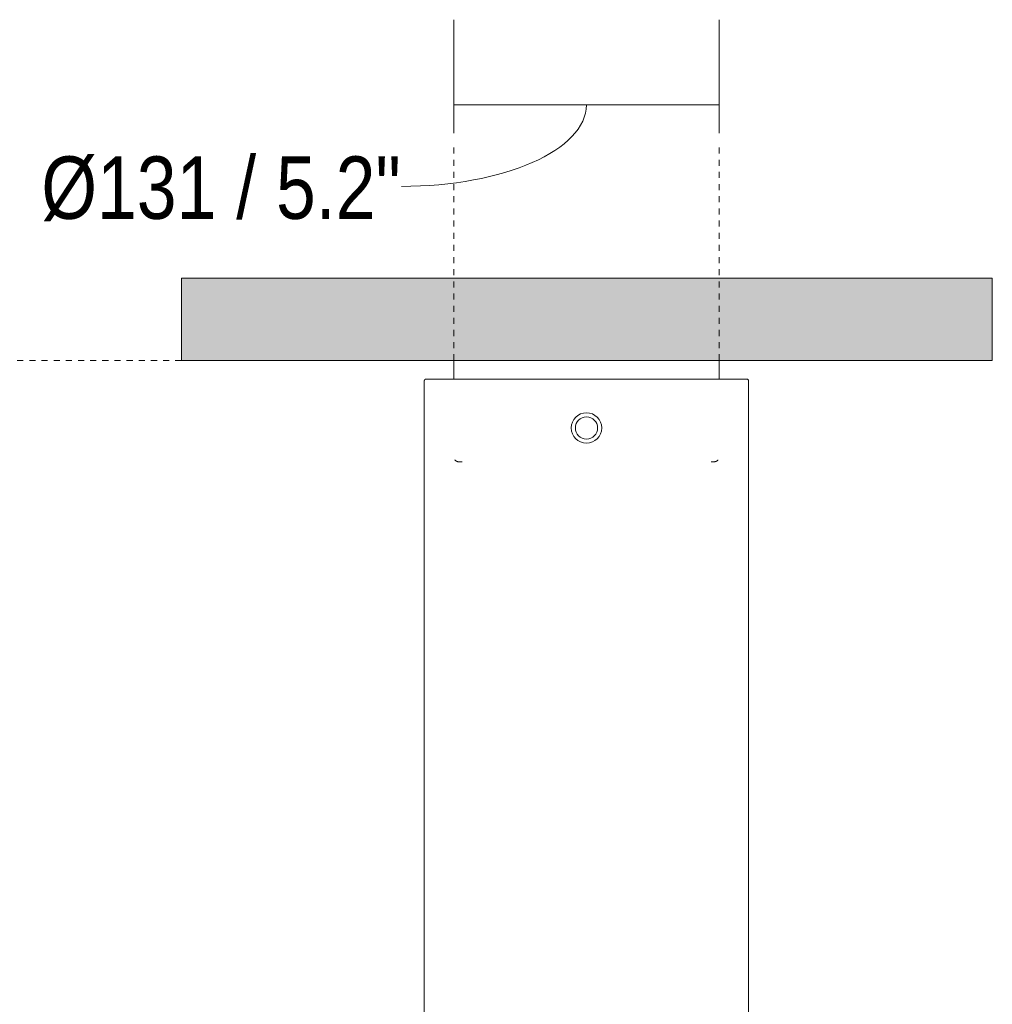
# Model space of a CAD drawing. Header units: millimetres. Extents: x 5770 to 11194, y -2990 to 7544.
# Tile 8 of 10: x 6315 to 6795, y 1682 to 2168. Entities that reach past the tile are written whole.
import ezdxf

# ---------------------------------------------------------------- set-up
doc = ezdxf.new("R2010")
doc.units = ezdxf.units.MM
doc.linetypes.add('Dash', pattern=[6, 3, -3])
doc.layers.add('A-ANNO-DIMS', color=7, linetype='Dash', lineweight=9, true_color=0xd2d2d2)
for name, color, linetype, lineweight in [('A-ANNO-DIMS-14', 7, 'Continuous', 9), ('A-CLNG', 7, 'Continuous', 9), ('E-LITE-EQPM', 7, 'Continuous', 20)]:
    doc.layers.add(name, color=color, linetype=linetype, lineweight=lineweight)
doc.styles.add('Arial Narrow', font='ARIALN.TTF', dxfattribs={"height": 30.8})
doc.dimstyles.new('FARO_-_2_2mm_Arial_Narrow_mm_Inch_Left', dxfattribs={"dimscale": 304.8, "dimtxt": 31.521674, "dimasz": 0, "dimexe": 0.137795, "dimexo": 0.0625, "dimgap": 0.022966, "dimtad": 1, "dimdec": 0, "dimzin": 0, "dimdsep": 46, "dimtxsty": 'Arial Narrow', "dimblk1": 'NONE', "dimblk2": 'NONE', "dimsah": 1, "dimcen": 0.09, "dimadec": 0, "dimazin": 0, "dimtfac": 1, "dimtdec": 4, "dimtix": 1, "dimtmove": 1, "dimatfit": 3, "dimfxl": 0.045932, "dimfxlon": 1, "dimtvp": 1, "dimtolj": 1, "dimtzin": 0, "dimarcsym": 2})

# ---------------------------------------------------------------- blocks, each defined once
blk = doc.blocks.new('32060-10 - 32060 TUBEFAN Matt black ceiling fan with DC motor-512121-Alzado_PDF')
at = {"layer": 'E-LITE-EQPM'}
for p, q in [((6529.26, 2000), (6529.26, 1990.8)), ((6660.26, 1990.8), (6660.26, 2000)), ((6514.76, 1989.83), (6514.76, 1595.91)), ((6674.76, 1595.91), (6674.76, 1989.83))]:
    blk.add_line(p, q, dxfattribs=at)
at = {"layer": 'E-LITE-EQPM', "flags": 128}
for points in [[(6514.76, 1989.83), (6514.76, 1989.87), (6514.76, 1989.91), (6514.76, 1989.95), (6514.77, 1989.99), (6514.78, 1990.02), (6514.79, 1990.06), (6514.8, 1990.1), (6514.81, 1990.14), (6514.82, 1990.17), (6514.83, 1990.21), (6514.85, 1990.25), (6514.87, 1990.28), (6514.89, 1990.31), (6514.91, 1990.35), (6514.93, 1990.38), (6514.95, 1990.41), (6514.97, 1990.44), (6515, 1990.47), (6515.03, 1990.5), (6515.05, 1990.53), (6515.08, 1990.56), (6515.11, 1990.58), (6515.14, 1990.61), (6515.17, 1990.63), (6515.21, 1990.65), (6515.24, 1990.67), (6515.27, 1990.69), (6515.31, 1990.71), (6515.34, 1990.72), (6515.38, 1990.74), (6515.41, 1990.75), (6515.45, 1990.76), (6515.49, 1990.77), (6515.53, 1990.78), (6515.57, 1990.79), (6515.6, 1990.8), (6515.64, 1990.8), (6515.68, 1990.8), (6515.72, 1990.8), (6515.73, 1990.8)], [(6594.76, 1990.8), (6591.6, 1990.8), (6588.44, 1990.8), (6585.3, 1990.8), (6582.17, 1990.8), (6579.06, 1990.8), (6575.97, 1990.8), (6572.92, 1990.8), (6569.9, 1990.8), (6566.92, 1990.8), (6563.98, 1990.8), (6561.1, 1990.8), (6558.26, 1990.8), (6555.49, 1990.8), (6552.78, 1990.8), (6550.14, 1990.8), (6547.56, 1990.8), (6545.07, 1990.8), (6542.65, 1990.8), (6540.31, 1990.8), (6538.07, 1990.8), (6535.91, 1990.8), (6533.85, 1990.8), (6531.88, 1990.8), (6530.02, 1990.8), (6528.26, 1990.8), (6526.6, 1990.8), (6525.06, 1990.8), (6523.63, 1990.8), (6522.31, 1990.8), (6521.1, 1990.8), (6520.02, 1990.8), (6519.05, 1990.8), (6518.2, 1990.8), (6517.48, 1990.8), (6516.88, 1990.8), (6516.41, 1990.8), (6516.06, 1990.8), (6515.83, 1990.8), (6515.74, 1990.8), (6515.73, 1990.8)], [(6515.73, 1990.8), (6515.79, 1990.8), (6515.98, 1990.8), (6516.3, 1990.8), (6516.74, 1990.8), (6517.31, 1990.8), (6518, 1990.8), (6518.81, 1990.8), (6519.74, 1990.8), (6520.8, 1990.8), (6521.97, 1990.8), (6523.26, 1990.8), (6524.66, 1990.8), (6526.18, 1990.8), (6527.8, 1990.8), (6529.26, 1990.8)], [(6673.78, 1990.8), (6673.72, 1990.8), (6673.53, 1990.8), (6673.22, 1990.8), (6672.77, 1990.8), (6672.21, 1990.8), (6671.52, 1990.8), (6670.71, 1990.8), (6669.77, 1990.8), (6668.72, 1990.8), (6667.55, 1990.8), (6666.26, 1990.8), (6664.85, 1990.8), (6663.34, 1990.8), (6661.71, 1990.8), (6659.98, 1990.8), (6658.14, 1990.8), (6656.21, 1990.8), (6654.17, 1990.8), (6652.04, 1990.8), (6649.82, 1990.8), (6647.5, 1990.8), (6645.11, 1990.8), (6642.63, 1990.8), (6640.08, 1990.8), (6637.46, 1990.8), (6634.76, 1990.8), (6632, 1990.8), (6629.19, 1990.8), (6626.32, 1990.8), (6623.39, 1990.8), (6620.42, 1990.8), (6617.42, 1990.8), (6614.37, 1990.8), (6611.29, 1990.8), (6608.19, 1990.8), (6605.06, 1990.8), (6601.92, 1990.8), (6598.77, 1990.8), (6595.61, 1990.8), (6594.76, 1990.8)], [(6660.26, 1990.8), (6661.26, 1990.8), (6662.91, 1990.8), (6664.45, 1990.8), (6665.89, 1990.8), (6667.21, 1990.8), (6668.41, 1990.8), (6669.5, 1990.8), (6670.47, 1990.8), (6671.31, 1990.8), (6672.03, 1990.8), (6672.63, 1990.8), (6673.11, 1990.8), (6673.46, 1990.8), (6673.68, 1990.8), (6673.78, 1990.8), (6673.78, 1990.8)], [(6673.78, 1990.8), (6673.82, 1990.8), (6673.86, 1990.8), (6673.9, 1990.8), (6673.94, 1990.79), (6673.98, 1990.79), (6674.01, 1990.78), (6674.05, 1990.77), (6674.09, 1990.76), (6674.13, 1990.74), (6674.16, 1990.73), (6674.2, 1990.71), (6674.23, 1990.69), (6674.27, 1990.68), (6674.3, 1990.66), (6674.33, 1990.63), (6674.36, 1990.61), (6674.4, 1990.59), (6674.43, 1990.56), (6674.45, 1990.54), (6674.48, 1990.51), (6674.51, 1990.48), (6674.53, 1990.45), (6674.56, 1990.42), (6674.58, 1990.39), (6674.6, 1990.36), (6674.62, 1990.32), (6674.64, 1990.29), (6674.66, 1990.26), (6674.68, 1990.22), (6674.69, 1990.18), (6674.7, 1990.15), (6674.72, 1990.11), (6674.73, 1990.07), (6674.74, 1990.03), (6674.74, 1990), (6674.75, 1989.96), (6674.75, 1989.92), (6674.76, 1989.88), (6674.76, 1989.84), (6674.76, 1989.83)], [(6531.83, 1950), (6531.73, 1950), (6531.63, 1950.01), (6531.52, 1950.02), (6531.42, 1950.03), (6531.32, 1950.05), (6531.22, 1950.07), (6531.12, 1950.1), (6531.02, 1950.13), (6530.93, 1950.17), (6530.83, 1950.2), (6530.74, 1950.25), (6530.64, 1950.29), (6530.55, 1950.34), (6530.46, 1950.39), (6530.38, 1950.45), (6530.29, 1950.51), (6530.21, 1950.57), (6530.13, 1950.64), (6530.06, 1950.71), (6529.98, 1950.78), (6529.91, 1950.86), (6529.85, 1950.93)], [(6532.37, 1950), (6532.09, 1950), (6531.91, 1950), (6531.84, 1950), (6531.83, 1950)], [(6531.83, 1950), (6531.88, 1950), (6532.03, 1950), (6532.28, 1950), (6532.64, 1950), (6533.09, 1950), (6533.37, 1950)], [(6656.29, 1950), (6656.77, 1950), (6657.14, 1950), (6657.42, 1950), (6657.6, 1950), (6657.68, 1950), (6657.68, 1950)], [(6657.68, 1950), (6657.63, 1950), (6657.48, 1950), (6657.23, 1950), (6657.05, 1950)], [(6659.62, 1950.88), (6659.55, 1950.8), (6659.48, 1950.73), (6659.4, 1950.66), (6659.32, 1950.59), (6659.24, 1950.53), (6659.16, 1950.47), (6659.07, 1950.41), (6658.99, 1950.35), (6658.9, 1950.3), (6658.8, 1950.26), (6658.71, 1950.21), (6658.62, 1950.18), (6658.52, 1950.14), (6658.42, 1950.11), (6658.32, 1950.08), (6658.22, 1950.06), (6658.12, 1950.04), (6658.02, 1950.02), (6657.92, 1950.01), (6657.81, 1950), (6657.71, 1950), (6657.68, 1950)]]:
    blk.add_lwpolyline(points, dxfattribs=at)
at = {"layer": 'E-LITE-EQPM'}
for radius, start, end in [(7.5, 90, 270), (5.48, 90, 270), (7.5, 270, 90), (5.48, 270, 90)]:
    blk.add_arc((6594.76, 1966.68), radius, start, end, dxfattribs=at)
blk = doc.blocks.new('DIMBLOCK1-Alzado_PDF')
at = {"layer": 'A-ANNO-DIMS-14', "color": 251, "true_color": 0x5b5b5b, "transparency": 16777216}
for p, q in [((6529.26, 2112.07), (6529.26, 2168.07)), ((6660.26, 2112.07), (6660.26, 2168.07)), ((6529.26, 2126.07), (6660.26, 2126.07)), ((6529.26, 2126.07), (6529.26, 2112.07)), ((6660.26, 2126.07), (6660.26, 2112.07))]:
    blk.add_line(p, q, dxfattribs=at)
blk.add_ellipse((6503.49, 2126.07), major_axis=(91.27, 0), ratio=0.440795, start_param=4.712389, end_param=6.283185, dxfattribs=at)
at = {"layer": 'A-ANNO-DIMS-14', "color": 0, "transparency": 16777216, "insert": (6325.87, 2100.63), "char_height": 30.8, "width": 213.1466, "attachment_point": 1, "line_spacing_factor": 0.974696, "style": 'Arial Narrow'}
blk.add_mtext('Ø131 / 5.2"', dxfattribs=at)
blk = doc.blocks.new('_None')

msp = doc.modelspace()

# ---------------------------------------------------------------- hatches: boundary and pattern name
at = {"layer": 'A-CLNG', "true_color": 0xe8e8e8}
msp.add_hatch(color=254, dxfattribs=at).paths.add_polyline_path([(6597.96, 2000), (6794.95, 2000), (6794.95, 2040.5), (6394.95, 2040.5), (6394.95, 2000), (6591.75, 2000)])

# ---------------------------------------------------------------- linework, layer by layer
at = {"layer": 'A-ANNO-DIMS'}
for p, q in [((6529.26, 2000), (6529.26, 2107.92)), ((6660.26, 2000), (6660.26, 2107.92)), ((6394.95, 2000), (5796.74, 2000))]:
    msp.add_line(p, q, dxfattribs=at)
at = {"layer": 'A-CLNG'}
for p, q in [((6394.95, 2040.5), (6794.95, 2040.5)), ((6394.95, 2000), (6394.95, 2040.5)), ((6794.95, 2040.5), (6794.95, 2000)), ((6794.95, 2000), (6394.95, 2000))]:
    msp.add_line(p, q, dxfattribs=at)

# ---------------------------------------------------------------- block references
at = {"layer": 'E-LITE-EQPM'}
msp.add_blockref('32060-10 - 32060 TUBEFAN Matt black ceiling fan with DC motor-512121-Alzado_PDF', (0, 0), dxfattribs=at)

# ---------------------------------------------------------------- dimensions: what is measured, and where the dimension line sits
at = {"layer": 'A-ANNO-DIMS', "color": 251, "linetype": 'Continuous', "true_color": 0x5b5b5b}
dim = msp.add_linear_dim(base=(6660.26, 2126.07), p1=(6529.26, 2112.07), p2=(6660.26, 2112.07), text='Ø<>', dimstyle='FARO_-_2_2mm_Arial_Narrow_mm_Inch_Left', override={"dimpost": '<>', "dimfxl": 131.000466}, dxfattribs=at)
dim.commit()
dim.dimension.update_dxf_attribs({"geometry": 'DIMBLOCK1-Alzado_PDF', "text_midpoint": (6432.44, 2080.09), "dimtype": 160})

doc.saveas('drawing.dxf')
